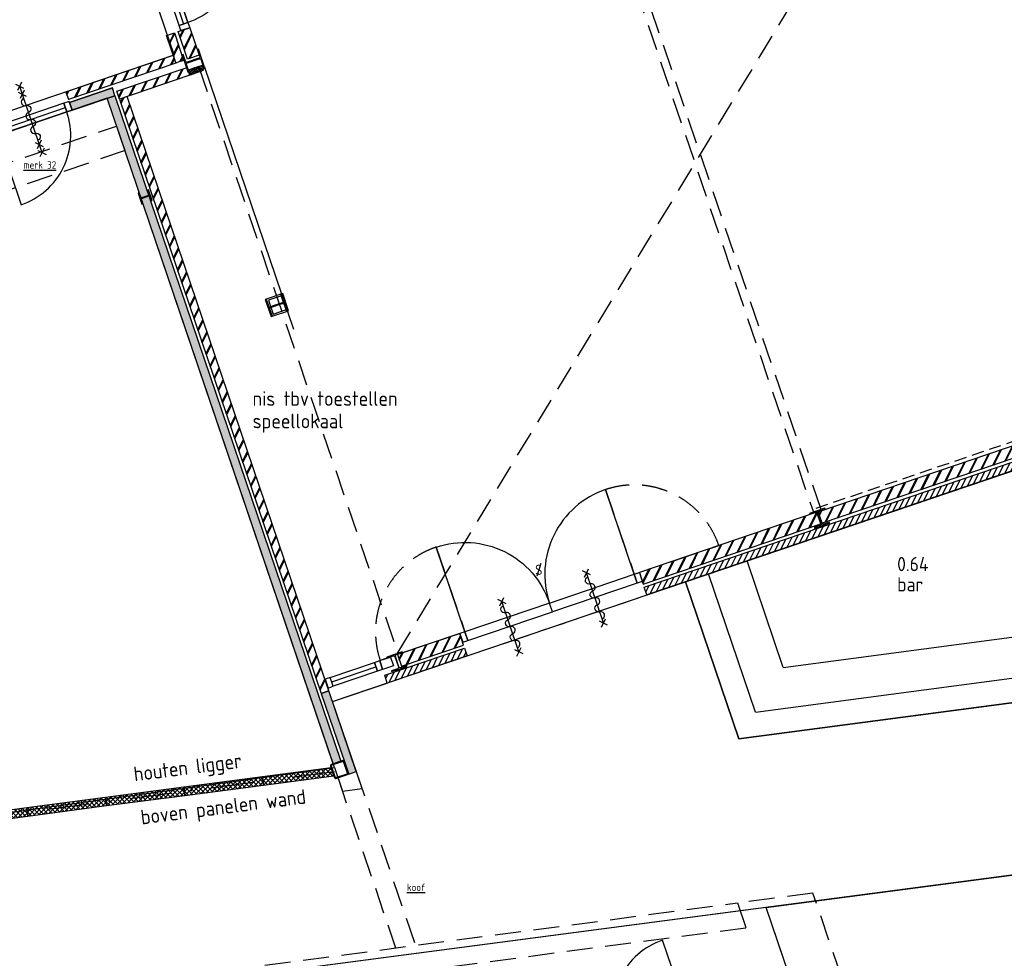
# Model space of a CAD drawing. Header units: millimetres. Extents: x -11937 to 214890, y -181324 to 108665.
# Tile 18 of 47: x 72320 to 84436, y -141879 to -130331. Entities that reach past the tile are written whole.
import ezdxf
from ezdxf.enums import TextEntityAlignment as Align
from ezdxf.xclip import XClip

# ---------------------------------------------------------------- set-up
doc = ezdxf.new("R2010")
doc.units = ezdxf.units.MM
doc.header["$LTSCALE"] = 100
doc.header["$XCLIPFRAME"] = 2
for name, pattern in [('082403 X-ref$0$DASHDOTX2', [50.8, 25.4, -12.7, 0, -12.7]), ('082403 X-ref$0$DASHED', [0.75, 0.5, -0.25]), ('082403 X-ref$0$HIDDEN2', [4.7625, 3.175, -1.5875])]:
    doc.linetypes.add(name, pattern=pattern)
for name, color, linetype in [('082403 X-ref$0$Aftimmer-Alg-Drs', 8, 'Continuous'), ('082403 X-ref$0$Alg-Dun-Arc', 8, 'Continuous'), ('082403 X-ref$0$Beveilig-Alg-Az', 253, 'Continuous'), ('082403 X-ref$0$Beveilig-Alg-Txt', 253, 'Continuous'), ('082403 X-ref$0$bib', 253, 'Continuous'), ('082403 X-ref$0$BiKoz-Draai-Az', 253, 'Continuous'), ('082403 X-ref$0$BiKoz-Hout-Az', 253, 'Continuous'), ('082403 X-ref$0$BiKoz-Hout-Drs', 253, 'Continuous'), ('082403 X-ref$0$BiWand-Alg-Arc', 8, 'Continuous'), ('082403 X-ref$0$BuKoz-Hout-Drs', 253, 'Continuous'), ('082403 X-ref$0$BuWand-Alg-Arc', 253, 'Continuous'), ('082403 X-ref$0$BuWand-Bakst-Drs', 253, 'Continuous'), ('082403 X-ref$0$Construct-Beton-Drs', 253, 'Continuous'), ('082403 X-ref$0$Construct-Staal-Drs', 253, 'Continuous'), ('082403 X-ref$0$Daken-Alg-Txt', 8, 'Continuous'), ('082403 X-ref$0$DIM25', 8, 'Continuous'), ('082403 X-ref$0$Inricht-Alg-Az', 253, 'Continuous'), ('082403 X-ref$0$MTXT18-100', 253, 'Continuous'), ('082403 X-ref$0$MTXT25-1', 253, 'Continuous'), ('082403 X-ref$0$MTXT35-1', 253, 'Continuous'), ('082403 X-ref$0$nieuw uitzet', 253, 'Continuous'), ('082403 X-ref$0$Plafond-Hout-Drs', 8, 'Continuous'), ('082403 X-ref$0$TXT18', 253, 'Continuous')]:
    doc.layers.add(name, color=color, linetype=linetype)
doc.layers.add('082403 X-ref$0$Opp mfa', color=8, linetype='Continuous', plot=False)
doc.styles.add('082403 X-ref$0$BOS', font='isocp.shx')
doc.styles.add('082403 X-ref$0$BOS3', font='isocp.shx')

# ---------------------------------------------------------------- blocks, each defined once
blk = doc.blocks.new('082403 X-ref$0$binkozdeur1034')
at = {"layer": '082403 X-ref$0$BiKoz-Draai-Az'}
blk.add_lwpolyline([(967, 0), (67, 0), (67, -900, 0.414214)], format="xyb", close=True, dxfattribs=at)
at = {"layer": '082403 X-ref$0$BiKoz-Hout-Az'}
blk.add_line((67, 57), (967, 57), dxfattribs=at)
blk.add_lwpolyline([(67, 0), (967, 0), (967, 114), (67, 114)], close=True, dxfattribs=at)
at = {"layer": '082403 X-ref$0$BiKoz-Hout-Drs'}
for points in [[(0, 0), (67, 0), (67, 114), (0, 114)], [(967, 0), (1034, 0), (1034, 114), (967, 114)]]:
    blk.add_lwpolyline(points, close=True, dxfattribs=at)
blk = doc.blocks.new('082403 X-ref$0$slot van binnenuit zonder sleutel')
at = {"layer": '082403 X-ref$0$Beveilig-Alg-Txt'}
blk.add_line((47, 157), (-47, -157), dxfattribs=at)
at = {"layer": '082403 X-ref$0$Beveilig-Alg-Txt', "style": '082403 X-ref$0$BOS'}
blk.add_text('S', height=250, dxfattribs=at).set_placement((0, 0), align=Align.MIDDLE)
blk = doc.blocks.new('082403 X-ref$0$aangifte deur 60 minuten (zelfsluitend)')
at = {"layer": '082403 X-ref$0$Beveilig-Alg-Az'}
blk.add_line((1, -863), (1, 860), dxfattribs=at)
for points in [[(-81, 778), (82, 942)], [(-81, 568), (82, 732)], [(80, 781), (-78, 939)], [(80, 571), (-78, 729)], [(-81, -735), (82, -571)], [(80, -732), (-78, -574)], [(-81, -945), (82, -781)], [(80, -942), (-78, -784)]]:
    blk.add_lwpolyline(points, dxfattribs=at)
blk.add_lwpolyline([(0, -543, 1), (0, -362, -1), (0, -181, 1), (0, 0, -1), (0, 181, 1), (0, 362, -1), (0, 543)], format="xyb", dxfattribs=at)
blk = doc.blocks.new('082403 X-ref$0$aangifte deur 30 minuten (zelfsluitend)')
at = {"layer": '082403 X-ref$0$Beveilig-Alg-Az'}
blk.add_line((0, -651), (0, 651), dxfattribs=at)
for points in [[(-81, 568), (82, 732)], [(80, 571), (-78, 729)], [(-81, -735), (82, -571)], [(80, -732), (-78, -574)]]:
    blk.add_lwpolyline(points, dxfattribs=at)
blk.add_lwpolyline([(0, -543, 1), (0, -362, -1), (0, -181, 1), (0, 0, -1), (0, 181, 1), (0, 362, -1), (0, 543)], format="xyb", dxfattribs=at)
blk = doc.blocks.new('082403 X-ref$0$ruimtenummer met m2_1')
at = {"layer": '082403 X-ref$0$MTXT25-1', "style": '082403 X-ref$0$BOS'}
blk.add_attdef('OPPERVLAKTE', (0, 498), '', height=250, dxfattribs=at)
at = {"layer": '082403 X-ref$0$MTXT35-1', "style": '082403 X-ref$0$BOS'}
for tag, p in [('RUIMTENUMMER', (-8, 1448)), ('RUIMTENAAM', (-8, 948))]:
    blk.add_attdef(tag, p, '', height=350, dxfattribs=at)
blk = doc.blocks.new('*U85')
at = {"layer": '082403 X-ref$0$Construct-Staal-Drs'}
blk.add_lwpolyline([(-110, -105), (110, -105), (110, -94), (21.5, -94, -0.4142136), (3.5, -76), (3.5, 76, -0.4142136), (21.5, 94), (110, 94), (110, 105), (-110, 105), (-110, 94), (-21.5, 94, -0.4142136), (-3.5, 76), (-3.5, -76, -0.4142136), (-21.5, -94), (-110, -94)], format="xyb", close=True, dxfattribs=at)
blk = doc.blocks.new('082403 X-ref$0$_K180x10')
at = {"layer": '082403 X-ref$0$Construct-Staal-Drs'}
for points in [[(75, 90), (-75, 90, 0.414214), (-90, 75), (-90, -75, 0.414214), (-75, -90), (75, -90, 0.414214), (90, -75), (90, 75, 0.414214)], [(75, 80), (-75, 80, 0.414214), (-80, 75), (-80, -75, 0.414214), (-75, -80), (75, -80, 0.414214), (80, -75), (80, 75, 0.414214)]]:
    blk.add_lwpolyline(points, format="xyb", close=True, dxfattribs=at)
blk = doc.blocks.new('082403 X-ref$0$_HEA140')
at = {"layer": '082403 X-ref$0$Construct-Staal-Drs'}
blk.add_lwpolyline([(-70, -66.5), (70, -66.5), (70, -58), (14.75, -58, -0.41421356), (2.75, -46), (2.75, 46, -0.41421356), (14.75, 58), (70, 58), (70, 66.5), (-70, 66.5), (-70, 58), (-14.75, 58, -0.41421356), (-2.75, 46), (-2.75, -46, -0.41421356), (-14.75, -58), (-70, -58)], format="xyb", close=True, dxfattribs=at)
blk = doc.blocks.new('*U86')
at = {"layer": '082403 X-ref$0$Construct-Staal-Drs'}
blk.add_lwpolyline([(-100, -95), (100, -95), (100, -85), (21.25, -85, -0.41421356), (3.25, -67), (3.25, 67, -0.41421356), (21.25, 85), (100, 85), (100, 95), (-100, 95), (-100, 85), (-21.25, 85, -0.41421356), (-3.25, 67), (-3.25, -67, -0.41421356), (-21.25, -85), (-100, -85)], format="xyb", close=True, dxfattribs=at)
blk = doc.blocks.new('082403 X-ref')
at = {"layer": '082403 X-ref$0$Alg-Dun-Arc'}
h = blk.add_hatch(dxfattribs=at)
h.set_pattern_fill('ANSI31', color=256, scale=5, style=0)
h.set_pattern_definition([(333.75, (24928.233, 42550.189), (-7.0213, -14.2379), [])])
h.paths.add_polyline_path([(25134, 42599, -0.414214), (25109, 42548), (25039, 42524), (25017, 42588), (25125, 42624)])
h.paths.add_polyline_path([(25039, 42524), (25005, 42513), (24983, 42576), (25017, 42588)])
h.paths.add_polyline_path([(25005, 42513), (24967, 42500), (24945, 42563), (24983, 42576)])
at = {"layer": '082403 X-ref$0$BiWand-Alg-Arc'}
h = blk.add_hatch(dxfattribs=at)
h.set_pattern_fill('_USER', color=8, scale=40, angle=45, style=0, double=1, pattern_type=0)
h.set_pattern_definition([(45, (0.054, 400.873), (-28.28427, 28.28427), []), (135, (0.054, 400.873), (-28.28427, -28.28427), [])])
h.paths.add_polyline_path([(26739, 33880), (26706, 33976), (25862, 33865), (25875, 33766)])
h = blk.add_hatch(dxfattribs=at)
h.set_pattern_fill('_USER', color=8, scale=40, angle=45, style=0, double=1, pattern_type=0)
h.set_pattern_definition([(45, (8277.943, 1879.948), (-28.28427, 28.28427), []), (135, (8277.943, 1879.948), (-28.28427, -28.28427), [])])
h.paths.add_polyline_path([(25862, 33865), (24895, 33738), (24908, 33639), (25875, 33766)])
h = blk.add_hatch(dxfattribs=at)
h.set_pattern_fill('_USER', color=8, scale=40, angle=45, style=0, double=1, pattern_type=0)
h.set_pattern_definition([(45, (7311.284, 1752.685), (-28.28427, 28.28427), []), (135, (7311.284, 1752.685), (-28.28427, -28.28427), [])])
h.paths.add_polyline_path([(24895, 33738), (23928, 33611), (23941, 33512), (24908, 33639)])
h = blk.add_hatch(dxfattribs=at)
h.set_pattern_fill('_USER', color=8, scale=40, angle=45, style=0, double=1, pattern_type=0)
h.set_pattern_definition([(45, (6344.625, 1625.42), (-28.28427, 28.28427), []), (135, (6344.625, 1625.42), (-28.28427, -28.28427), [])])
h.paths.add_polyline_path([(23928, 33611), (22962, 33484), (22975, 33384), (23941, 33512)])
h = blk.add_hatch(dxfattribs=at)
h.set_pattern_fill('_USER', color=8, scale=40, angle=45, style=0, double=1, pattern_type=0)
h.set_pattern_definition([(45, (5377.966, 1498.16), (-28.28427, 28.28427), []), (135, (5377.966, 1498.16), (-28.28427, -28.28427), [])])
h.paths.add_polyline_path([(22962, 33484), (21995, 33356), (22008, 33257), (22975, 33384)])
at = {"layer": '082403 X-ref$0$BuWand-Alg-Arc'}
h = blk.add_hatch(dxfattribs=at)
h.set_pattern_fill('METSW', color=256, scale=2, angle=18.75, style=0)
h.set_pattern_definition([(63.75, (-9.34, -3.16), (-98.656, 48.65176), []), (63.75, (-14.16, 11.04), (-98.656, 48.65176), [])])
h.paths.add_polyline_path([(24682, 42987), (24777, 43019), (24891, 42682), (24797, 42650)])
h = blk.add_hatch(dxfattribs=at)
h.set_pattern_fill('METSW', color=256, scale=2, style=0)
h.set_pattern_definition([(63.75, (4146.59, 45293.2), (-98.656, 48.65176), []), (63.75, (4141.77, 45307.4), (-98.656, 48.65176), [])])
h.paths.add_polyline_path([(24939, 42698), (25081, 42747), (24966, 43084), (24824, 43035)])
h = blk.add_hatch(dxfattribs=at)
h.set_pattern_fill('METSW', color=256, scale=2, style=0)
h.set_pattern_definition([(63.75, (17820.1, 3764.48), (-98.656, 48.65176), []), (63.75, (17815.28, 3778.69), (-98.656, 48.65176), [])])
h.paths.add_polyline_path([(22494, 41868), (22461, 41963), (22028, 41816), (22028, 41816), (21933, 41784), (21933, 41784), (20986, 41462), (20986, 41462), (20891, 41430), (20924, 41335)])
h.paths.add_polyline_path([(24797, 42650), (24765, 42745), (23441, 42295), (23473, 42201)])
h = blk.add_hatch(dxfattribs=at)
h.set_pattern_fill('METSW', color=256, scale=2, style=0)
h.set_pattern_definition([(63.75, (17838.42, 3710.51), (-98.656, 48.65176), []), (63.75, (17833.6, 3724.71), (-98.656, 48.65176), [])])
h.paths.add_polyline_path([(24967, 42500), (24935, 42595), (24070, 42301), (24102, 42206)])
for color, points in [(256, [(23518, 42068), (23486, 42163), (24014, 42342), (24046, 42247)]), (256, [(26731, 34026), (26826, 34058), (24046, 42247), (23951, 42215)]), (8, [(26922, 33901), (27016, 33933), (26679, 34925), (26585, 34893)])]:
    blk.add_hatch(color=color, dxfattribs=at).paths.add_polyline_path(points)
h = blk.add_hatch(dxfattribs=at)
h.set_pattern_fill('ANSI31', color=256, scale=18, angle=18.75, style=0)
h.paths.add_polyline_path([(48673, 42243), (48640, 42338), (30560, 36200), (30592, 36106)])
h = blk.add_hatch(dxfattribs=at)
h.set_pattern_fill('METSW', color=256, scale=2, style=0)
h.set_pattern_definition([(63.75, (-6e-11, 6e-14), (-98.656, 48.65176), []), (63.75, (-4.82, 14.2), (-98.656, 48.65176), [])])
h.paths.add_polyline_path([(25169, 39376), (25074, 39344), (26585, 34893), (26679, 34925), (26647, 35020), (26647, 35020)])
h.paths.add_polyline_path([(24197, 42239), (24102, 42206), (25074, 39344), (25169, 39376)])
h = blk.add_hatch(dxfattribs=at)
h.set_pattern_fill('METSW', color=256, scale=2, style=0)
h.set_pattern_definition([(63.75, (19077.17, 45534.57), (-98.656, 48.65176), []), (63.75, (19072.34, 45548.77), (-98.656, 48.65176), [])])
h.paths.add_polyline_path([(32701, 37128), (32750, 36986), (37986, 38763), (37938, 38906)])
h = blk.add_hatch(dxfattribs=at)
h.set_pattern_fill('METSW', color=8, scale=2, style=0)
h.set_pattern_definition([(63.75, (17231.61, 44118.42), (-98.656, 48.65176), []), (63.75, (17226.79, 44132.62), (-98.656, 48.65176), [])])
h.paths.add_polyline_path([(30499, 36380), (30547, 36238), (32730, 36979), (32682, 37121)])
h = blk.add_hatch(dxfattribs=at)
h.set_pattern_fill('METSW', color=8, scale=2, style=0)
h.set_pattern_definition([(63.75, (14737.41, 42204.56), (-98.656, 48.65176), []), (63.75, (14732.59, 42218.76), (-98.656, 48.65176), [])])
h.paths.add_polyline_path([(28288, 35630), (28337, 35488), (27570, 35228), (27522, 35370)])
h = blk.add_hatch(dxfattribs=at)
h.set_pattern_fill('ANSI31', color=8, scale=18, angle=18.75, style=0)
h.paths.add_polyline_path([(28349, 35450), (27365, 35116), (27397, 35021), (28382, 35355)])
at = {"layer": '082403 X-ref$0$Aftimmer-Alg-Drs'}
blk.add_lwpolyline([(25979, 39533), (26182, 39602), (26110, 39814), (25907, 39745), (25979, 39533)], dxfattribs=at)
blk.add_lwpolyline([(25993, 39561), (26155, 39616), (26097, 39786), (25935, 39731)], close=True, dxfattribs=at)
at = {"layer": '082403 X-ref$0$BiKoz-Draai-Az', "color": 8, "linetype": '082403 X-ref$0$HIDDEN2'}
for points in [[(30082, 37400), (30435, 36359), (31477, 36712, 0.414214)], [(27998, 36693), (28352, 35651), (27310, 35298, -0.414214)]]:
    blk.add_lwpolyline(points, format="xyb", close=True, dxfattribs=at)
at = {"layer": '082403 X-ref$0$BiKoz-Draai-Az', "color": 8}
for points in [[(29393, 36005), (30435, 36359), (30082, 37400, 0.414214)], [(29393, 36005), (28352, 35651), (27998, 36693, -0.414214)], [(30220, 30716), (31073, 31005), (30784, 31857, 0.414214)]]:
    blk.add_lwpolyline(points, format="xyb", close=True, dxfattribs=at)
at = {"layer": '082403 X-ref$0$BiKoz-Hout-Az', "color": 8}
blk.add_line((26713, 35035), (27258, 35220), dxfattribs=at)
for points in [[(30472, 36251), (29430, 35897), (29393, 36005), (30435, 36359)], [(28388, 35544), (29430, 35897), (29393, 36005), (28352, 35651)], [(27277, 35166), (26731, 34981), (26695, 35089), (27240, 35274)]]:
    blk.add_lwpolyline(points, close=True, dxfattribs=at)
at = {"layer": '082403 X-ref$0$BiKoz-Hout-Drs', "color": 8}
for points in [[(30535, 36272), (30472, 36251), (30435, 36359), (30499, 36380)], [(28325, 35522), (28388, 35544), (28352, 35651), (28288, 35630)], [(27340, 35188), (27277, 35166), (27240, 35274), (27304, 35296)], [(27473, 35233), (27340, 35188), (27304, 35296), (27436, 35341)], [(26668, 34959), (26731, 34981), (26695, 35089), (26631, 35067)]]:
    blk.add_lwpolyline(points, close=True, dxfattribs=at)
at = {"layer": '082403 X-ref$0$BuKoz-Hout-Drs', "color": 8, "linetype": '082403 X-ref$0$HIDDEN2'}
blk.add_line((28382, 35355), (30593, 36106), dxfattribs=at)
at = {"layer": '082403 X-ref$0$BuKoz-Hout-Drs', "color": 8}
blk.add_line((26724, 34793), (27397, 35021), dxfattribs=at)
at = {"layer": '082403 X-ref$0$BuWand-Bakst-Drs'}
for p, q in [((24797, 42650), (24765, 42745)), ((23441, 42295), (23473, 42201)), ((24046, 42247), (24014, 42342)), ((23486, 42163), (23518, 42068))]:
    blk.add_line(p, q, dxfattribs=at)
at = {"layer": '082403 X-ref$0$BuWand-Bakst-Drs', "linetype": '082403 X-ref$0$HIDDEN2'}
blk.add_line((25078, 42598), (27531, 35373), dxfattribs=at)
at = {"layer": '082403 X-ref$0$BuWand-Bakst-Drs'}
for points in [[(24891, 42682), (24797, 42650), (24682, 42987), (24777, 43019)], [(25081, 42747), (24939, 42698), (24824, 43035), (24966, 43084)], [(24102, 42206), (24070, 42301), (24935, 42595), (24967, 42500)], [(23518, 42068), (24046, 42247), (24014, 42342), (23486, 42163)], [(30560, 36200), (48640, 42338), (48673, 42243), (30592, 36106)], [(24046, 42247), (26826, 34058), (26731, 34026), (23951, 42215)], [(24102, 42206), (26585, 34893), (26679, 34925), (24197, 42239)], [(37986, 38763), (32750, 36986), (32701, 37128), (37938, 38906)]]:
    blk.add_lwpolyline(points, close=True, dxfattribs=at)
for points in [[(23441, 42295), (24765, 42745)], [(24806, 42653), (23473, 42201)], [(23486, 42163), (24014, 42342)], [(24046, 42247), (23518, 42068)]]:
    blk.add_lwpolyline(points, dxfattribs=at)
at = {"layer": '082403 X-ref$0$BuWand-Bakst-Drs', "color": 8}
for points in [[(30547, 36238), (32730, 36979), (32682, 37121), (30499, 36380)], [(27570, 35228), (28337, 35488), (28288, 35630), (27522, 35370)], [(27365, 35116), (28349, 35450), (28382, 35355), (27397, 35021)], [(26922, 33901), (27016, 33933), (26679, 34925), (26585, 34893)]]:
    blk.add_lwpolyline(points, close=True, dxfattribs=at)
at = {"layer": '082403 X-ref$0$Construct-Beton-Drs', "linetype": '082403 X-ref$0$DASHED', "ltscale": 3}
blk.add_line((32676, 37173), (43186, 40740), dxfattribs=at)
at = {"layer": '082403 X-ref$0$Construct-Staal-Drs', "color": 8}
blk.add_line((26731, 34026), (26562, 34526), dxfattribs=at)
at = {"layer": '082403 X-ref$0$Daken-Alg-Txt'}
blk.add_lwpolyline([(24945, 42563), (25017, 42588), (25039, 42524), (24967, 42500)], close=True, dxfattribs=at)
blk.add_lwpolyline([(25017, 42588), (25125, 42624), (25134, 42599, -0.414214), (25109, 42548), (25039, 42524)], format="xyb", close=True, dxfattribs=at)
at = {"layer": '082403 X-ref$0$DIM25'}
blk.add_line((25144, 42610), (26242, 39374), dxfattribs=at)
at = {"layer": '082403 X-ref$0$Inricht-Alg-Az', "linetype": '082403 X-ref$0$HIDDEN2'}
blk.add_line((27518, 35380), (34942, 47604), dxfattribs=at)
at = {"layer": '082403 X-ref$0$Inricht-Alg-Az', "color": 8}
for p, q in [((32268, 35213), (31824, 36524)), ((31927, 34664), (31350, 36363)), ((31722, 34334), (31066, 36267)), ((32268, 35213), (35782, 35676)), ((31927, 34664), (35847, 35180)), ((31722, 34334), (35886, 34883))]:
    blk.add_line(p, q, dxfattribs=at)
at = {"layer": '082403 X-ref$0$Inricht-Alg-Az', "color": 8, "linetype": '082403 X-ref$0$DASHDOTX2', "ltscale": 0.2}
blk.add_line((15161, 32406), (26763, 33934), dxfattribs=at)
at = {"layer": '082403 X-ref$0$Inricht-Alg-Az', "color": 8, "linetype": '082403 X-ref$0$HIDDEN2'}
for p, q in [((27016, 33933), (27743, 31793)), ((26791, 33849), (27500, 31761))]:
    blk.add_line(p, q, dxfattribs=at)
at = {"layer": '082403 X-ref$0$Inricht-Alg-Az', "linetype": '082403 X-ref$0$HIDDEN2'}
for points in [[(29782, 45852), (29687, 45820), (32640, 37123), (32734, 37155)], [(24170, 41571), (13427, 37925), (15156, 32811), (15503, 30182), (31705, 32315), (31810, 32006), (15227, 29823), (14839, 32769), (13021, 38125), (24067, 41874)]]:
    blk.add_lwpolyline(points, close=True, dxfattribs=at)
at = {"layer": '082403 X-ref$0$nieuw uitzet', "color": 8}
for points in [[(25875, 33766), (26739, 33880), (26706, 33976), (25862, 33865)], [(24908, 33639), (25875, 33766), (25862, 33865), (24895, 33738)], [(23941, 33512), (24908, 33639), (24895, 33738), (23928, 33611)], [(22975, 33384), (23941, 33512), (23928, 33611), (22962, 33484)], [(22008, 33257), (22975, 33384), (22962, 33484), (21995, 33356)]]:
    blk.add_lwpolyline(points, close=True, dxfattribs=at)
at = {"layer": '082403 X-ref$0$Opp mfa'}
for points in [[(22028, 41816), (24774, 42748), (24189, 44471), (21443, 43539)], [(11242, 31840), (11242, 31840), (26746, 33982), (23951, 42215), (9397, 37275)], [(31066, 36267), (36397, 38076), (37348, 35277), (35860, 35081), (35886, 34883), (31722, 34334)], [(32061, 32261), (38102, 33056), (40371, 26369), (34714, 24448)], [(32061, 32261), (15502, 30081), (16008, 26345), (28725, 28019), (28697, 28235), (28094, 30012), (32336, 31452)]]:
    blk.add_lwpolyline(points, close=True, dxfattribs=at)
blk.add_lwpolyline([(11242, 31840), (26746, 33982), (26845, 33692), (27087, 33724), (26724, 34793), (31066, 36267), (31722, 34334), (35886, 34883), (35860, 35081), (41644, 35842), (41517, 36216), (45459, 36735), (45586, 36361), (51116, 37089), (51403, 34908), (49533, 34662), (49584, 34270), (46437, 33856), (46486, 33711), (42341, 33165), (42163, 33692), (38069, 33153), (38102, 33056), (15502, 30081)], dxfattribs=at)
at = {"layer": '082403 X-ref$0$Plafond-Hout-Drs', "color": 8, "linetype": '082403 X-ref$0$HIDDEN2'}
for p, q in [((32635, 32437), (31705, 32315)), ((35282, 24641), (32635, 32437))]:
    blk.add_line(p, q, dxfattribs=at)
at = {"layer": '082403 X-ref$0$TXT18', "color": 8}
blk.add_line((26679, 34925), (26585, 34893), dxfattribs=at)
at = {"layer": '082403 X-ref$0$bib', "xscale": -1, "rotation": 108.7499999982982}
blk.add_blockref('082403 X-ref$0$binkozdeur1034', (24634, 44063), dxfattribs=at)
at = {"layer": '082403 X-ref$0$bib'}
for name, p, rotation in [('*U85', (25009, 42680), 108.7500000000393), ('082403 X-ref$0$binkozdeur1034', (22539, 41736), 18.74999999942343), ('082403 X-ref$0$_HEA140', (24418, 41001), 288.749999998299), ('*U85', (26031, 39669), 108.7500000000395)]:
    blk.add_blockref(name, p, dxfattribs=dict(at, rotation=rotation))
at = {"layer": '082403 X-ref$0$bib', "xscale": 0.5000000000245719, "yscale": 0.5000000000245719, "zscale": 0.5000000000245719, "rotation": 198.7499999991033}
blk.add_blockref('082403 X-ref$0$aangifte deur 60 minuten (zelfsluitend)', (23010, 41955), dxfattribs=at)
at = {"layer": '082403 X-ref$0$bib', "color": 8}
for name, p, rotation in [('*U86', (32717, 37049), 198.7500000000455), ('*U86', (27515, 35283), 198.7500000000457), ('082403 X-ref$0$_K180x10', (26808, 33957), 18.74999999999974)]:
    blk.add_blockref(name, p, dxfattribs=dict(at, rotation=rotation))
at = {"layer": '082403 X-ref$0$bib', "color": 8, "xscale": 0.5, "yscale": 0.5, "zscale": 0.5}
blk.add_blockref('082403 X-ref$0$slot van binnenuit zonder sleutel', (29261, 36414), dxfattribs=at)
at = {"layer": '082403 X-ref$0$bib', "color": 8}
ref = blk.add_blockref('082403 X-ref$0$ruimtenummer met m2_1', (33675, 35673), dxfattribs=dict(at, xscale=0.5, yscale=0.5, zscale=0.5))
ref.add_attrib('RUIMTENUMMER', '0.64', (33671, 36397), dxfattribs={"layer": '082403 X-ref$0$MTXT35-1', "height": 175, "style": '082403 X-ref$0$BOS'})
ref.add_attrib('RUIMTENAAM', 'bar', (33671, 36147), dxfattribs={"layer": '082403 X-ref$0$MTXT35-1', "height": 175, "style": '082403 X-ref$0$BOS'})
at = {"layer": '082403 X-ref$0$bib', "color": 8, "xscale": 0.4999999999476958, "yscale": 0.4999999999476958, "zscale": 0.4999999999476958, "rotation": 18.75}
for p in [(29953, 36068), (28912, 35714)]:
    blk.add_blockref('082403 X-ref$0$aangifte deur 30 minuten (zelfsluitend)', p, dxfattribs=at)
at = {"layer": '082403 X-ref$0$MTXT18-100', "color": 8, "style": '082403 X-ref$0$BOS3'}
for s, p in [('nis tbv toestellen', (25740, 38431)), ('speellokaal', (25740, 38155))]:
    blk.add_text(s, height=180, dxfattribs=at).set_placement(p)
for s, p in [('houten ligger', (24288, 33810)), ('boven panelen wand', (24375, 33279))]:
    blk.add_text(s, height=180, rotation=7.3, dxfattribs=at).set_placement(p)
at = {"layer": '082403 X-ref$0$TXT18', "insert": (22919, 41440), "char_height": 90, "width": 612.16, "attachment_point": 1, "style": '082403 X-ref$0$BOS3'}
blk.add_mtext('{\\Lmerk 32}', dxfattribs=at)
at = {"layer": '082403 X-ref$0$TXT18', "color": 8, "insert": (27638, 32552), "char_height": 90, "width": 612.16, "attachment_point": 1, "style": '082403 X-ref$0$BOS3'}
blk.add_mtext('{\\Lkoof}', dxfattribs=at)

msp = doc.modelspace()

# ---------------------------------------------------------------- block references
ref = msp.add_blockref('082403 X-ref', (49446, -173513))
XClip(ref).set_block_clipping_path([(-24555.726573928, -7811.8301967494), (165444.273426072, 82188.1698032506)])

doc.saveas('drawing.dxf')
